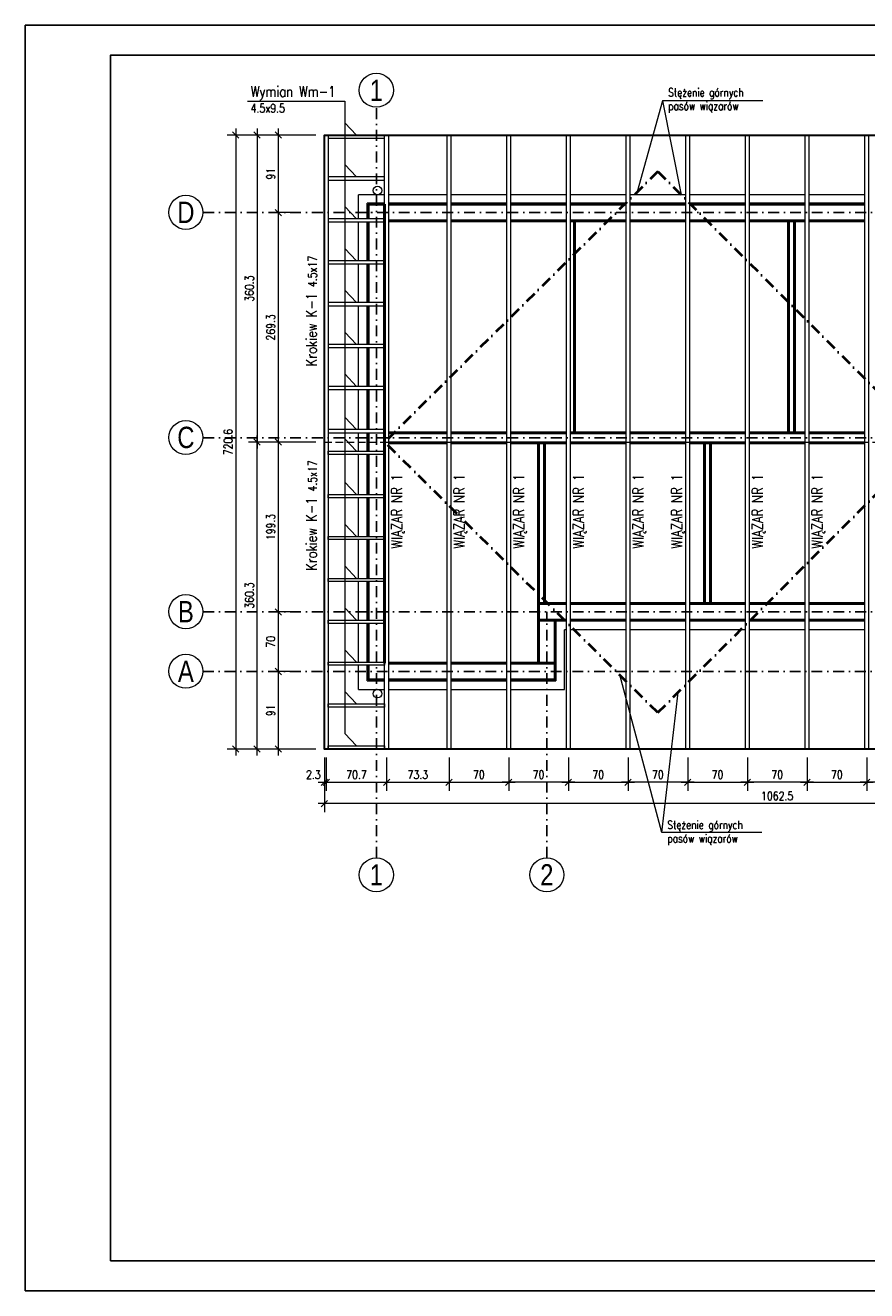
# Model space of a CAD drawing. Header units: inches. Extents: x 72095 to 82628, y -36879 to -32162.
# Tile 1 of 34: x 72095 to 73082, y -36879 to -35394. Entities that reach past the tile are written whole.
import ezdxf

# ---------------------------------------------------------------- set-up
doc = ezdxf.new("R2010")
doc.units = ezdxf.units.IN
doc.header["$MEASUREMENT"] = 0
doc.linetypes.add('DASHDOT', pattern=[25.4, 12.7, -6.35, 0, -6.35])
doc.linetypes.add('HIDDEN', pattern=[0.375, 0.25, -0.125])
doc.layers.add('_tabelka', color=4, linetype='Continuous')
for name, color, linetype, lineweight in [('Drewno', 2, 'Continuous', 20), ('Opisy', 4, 'Continuous', 20), ('Osie', 6, 'DASHDOT', 15), ('p--dach', 2, 'Continuous', 30), ('WYMIARY', 6, 'Continuous', 15), ('Ściany nośne', 5, 'Continuous', 50), ('Ściany ocieplenie', 9, 'Continuous', 9)]:
    doc.layers.add(name, color=color, linetype=linetype, lineweight=lineweight)
doc.styles.add('1. Simplex', font='simplex.shx', dxfattribs={"width": 0.8})
doc.styles.add('Arial', font='arial.ttf')
doc.dimstyles.new('1_50', dxfattribs={"dimscale": 50, "dimtxt": 0.2, "dimasz": 0.15, "dimexe": 0.2, "dimexo": 0.2, "dimgap": 0.08, "dimtad": 1, "dimdec": 1, "dimzin": 9, "dimdsep": 46, "dimtxsty": '1. Simplex', "dimblk": 'OBLIQUE', "dimcen": 0.15, "dimdle": 0.15, "dimclrd": 256, "dimclre": 256, "dimclrt": 4, "dimadec": 1, "dimazin": 0, "dimtfac": 1, "dimtdec": 0, "dimtmove": 1, "dimatfit": 3, "dimfxl": 1, "dimlwd": -1, "dimlwe": -1, "dimarcsym": 0})

# ---------------------------------------------------------------- blocks, each defined once
blk = doc.blocks.new('_Oblique')
at = {"color": 0, "linetype": 'ByBlock', "lineweight": -2}
blk.add_line((-0.5, -0.5), (0.5, 0.5), dxfattribs=at)
blk = doc.blocks.new('*D88')
at = {"layer": 'Defpoints', "color": 0, "transparency": 16777216}
for p in [(72391.6, -36152.3), (72415.6, -36152.3), (72445.6, -36243.3)]:
    blk.add_point(p, dxfattribs=at)
at = {"layer": 'WYMIARY', "transparency": 16777216}
for p, q in [((72391.6, -36250.8), (72391.6, -36144.8)), ((72405.6, -36152.3), (72381.6, -36152.3)), ((72435.6, -36243.3), (72381.6, -36243.3))]:
    blk.add_line(p, q, dxfattribs=at)
at = {"layer": 'WYMIARY', "transparency": 16777216, "xscale": 7.5, "yscale": 7.5, "zscale": 7.5}
for p, rotation in [((72391.6, -36152.3), 90), ((72391.6, -36243.3), 270)]:
    blk.add_blockref('_Oblique', p, dxfattribs=dict(at, rotation=rotation))
at = {"layer": 'WYMIARY', "color": 4, "transparency": 16777216, "insert": (72382.6, -36197.8), "char_height": 10, "attachment_point": 5, "rotation": 90, "style": '1. Simplex'}
blk.add_mtext('91', dxfattribs=at)
blk = doc.blocks.new('*D89')
at = {"layer": 'Defpoints', "color": 0, "transparency": 16777216}
for p in [(72391.6, -36082.3), (72420.6, -36082.3), (72415.6, -36152.3)]:
    blk.add_point(p, dxfattribs=at)
at = {"layer": 'WYMIARY', "transparency": 16777216}
for p, q in [((72410.6, -36082.3), (72381.6, -36082.3)), ((72391.6, -36159.8), (72391.6, -36074.8)), ((72405.6, -36152.3), (72381.6, -36152.3))]:
    blk.add_line(p, q, dxfattribs=at)
at = {"layer": 'WYMIARY', "transparency": 16777216, "xscale": 7.5, "yscale": 7.5, "zscale": 7.5}
for p, rotation in [((72391.6, -36082.3), 90), ((72391.6, -36152.3), 270)]:
    blk.add_blockref('_Oblique', p, dxfattribs=dict(at, rotation=rotation))
at = {"layer": 'WYMIARY', "color": 4, "transparency": 16777216, "insert": (72382.6, -36117.3), "char_height": 10, "attachment_point": 5, "rotation": 90, "style": '1. Simplex'}
blk.add_mtext('70', dxfattribs=at)
blk = doc.blocks.new('*D90')
at = {"layer": 'Defpoints', "color": 0, "transparency": 16777216}
for p in [(72391.6, -35883), (72445.6, -35883), (72420.6, -36082.3)]:
    blk.add_point(p, dxfattribs=at)
at = {"layer": 'WYMIARY', "transparency": 16777216}
for p, q in [((72391.6, -36089.8), (72391.6, -35875.5)), ((72435.6, -35883), (72381.6, -35883)), ((72410.6, -36082.3), (72381.6, -36082.3))]:
    blk.add_line(p, q, dxfattribs=at)
at = {"layer": 'WYMIARY', "transparency": 16777216, "xscale": 7.5, "yscale": 7.5, "zscale": 7.5}
for p, rotation in [((72391.6, -35883), 90), ((72391.6, -36082.3), 270)]:
    blk.add_blockref('_Oblique', p, dxfattribs=dict(at, rotation=rotation))
at = {"layer": 'WYMIARY', "color": 4, "transparency": 16777216, "insert": (72382.6, -35982.7), "char_height": 10, "attachment_point": 5, "rotation": 90, "style": '1. Simplex'}
blk.add_mtext('199.3', dxfattribs=at)
blk = doc.blocks.new('*D91')
at = {"layer": 'Defpoints', "color": 0, "transparency": 16777216}
for p in [(72391.6, -35613.7), (72416.6, -35613.7), (72445.6, -35883)]:
    blk.add_point(p, dxfattribs=at)
at = {"layer": 'WYMIARY', "transparency": 16777216}
for p, q in [((72391.6, -35890.5), (72391.6, -35606.2)), ((72406.6, -35613.7), (72381.6, -35613.7)), ((72435.6, -35883), (72381.6, -35883))]:
    blk.add_line(p, q, dxfattribs=at)
at = {"layer": 'WYMIARY', "transparency": 16777216, "xscale": 7.5, "yscale": 7.5, "zscale": 7.5}
for p, rotation in [((72391.6, -35613.7), 90), ((72391.6, -35883), 270)]:
    blk.add_blockref('_Oblique', p, dxfattribs=dict(at, rotation=rotation))
at = {"layer": 'WYMIARY', "color": 4, "transparency": 16777216, "insert": (72382.6, -35748.4), "char_height": 10, "attachment_point": 5, "rotation": 90, "style": '1. Simplex'}
blk.add_mtext('269.3', dxfattribs=at)
blk = doc.blocks.new('*D92')
at = {"layer": 'Defpoints', "color": 0, "transparency": 16777216}
for p in [(72391.6, -35522.7), (72445.6, -35522.7), (72416.6, -35613.7)]:
    blk.add_point(p, dxfattribs=at)
at = {"layer": 'WYMIARY', "transparency": 16777216}
for p, q in [((72391.6, -35621.2), (72391.6, -35515.2)), ((72435.6, -35522.7), (72381.6, -35522.7)), ((72406.6, -35613.7), (72381.6, -35613.7))]:
    blk.add_line(p, q, dxfattribs=at)
at = {"layer": 'WYMIARY', "transparency": 16777216, "xscale": 7.5, "yscale": 7.5, "zscale": 7.5}
for p, rotation in [((72391.6, -35522.7), 90), ((72391.6, -35613.7), 270)]:
    blk.add_blockref('_Oblique', p, dxfattribs=dict(at, rotation=rotation))
at = {"layer": 'WYMIARY', "color": 4, "transparency": 16777216, "insert": (72382.6, -35568.2), "char_height": 10, "attachment_point": 5, "rotation": 90, "style": '1. Simplex'}
blk.add_mtext('91', dxfattribs=at)
blk = doc.blocks.new('*D93')
at = {"layer": 'Defpoints', "color": 0, "transparency": 16777216}
for p in [(72445.6, -35522.7), (72366.6, -35883), (72445.6, -35883)]:
    blk.add_point(p, dxfattribs=at)
at = {"layer": 'WYMIARY', "transparency": 16777216}
for p, q in [((72366.6, -35515.2), (72366.6, -35890.5)), ((72435.6, -35522.7), (72356.6, -35522.7)), ((72435.6, -35883), (72356.6, -35883))]:
    blk.add_line(p, q, dxfattribs=at)
at = {"layer": 'WYMIARY', "transparency": 16777216, "xscale": 7.5, "yscale": 7.5, "zscale": 7.5}
for p, rotation in [((72366.6, -35522.7), 90), ((72366.6, -35883), 270)]:
    blk.add_blockref('_Oblique', p, dxfattribs=dict(at, rotation=rotation))
at = {"layer": 'WYMIARY', "color": 4, "transparency": 16777216, "insert": (72357.6, -35702.9), "char_height": 10, "attachment_point": 5, "rotation": 90, "style": '1. Simplex'}
blk.add_mtext('360.3', dxfattribs=at)
blk = doc.blocks.new('*D94')
at = {"layer": 'Defpoints', "color": 0, "transparency": 16777216}
for p in [(72366.6, -35883), (72445.6, -35883), (72445.6, -36243.3)]:
    blk.add_point(p, dxfattribs=at)
at = {"layer": 'WYMIARY', "transparency": 16777216}
for p, q in [((72366.6, -36250.8), (72366.6, -35875.5)), ((72435.6, -35883), (72356.6, -35883)), ((72435.6, -36243.3), (72356.6, -36243.3))]:
    blk.add_line(p, q, dxfattribs=at)
at = {"layer": 'WYMIARY', "transparency": 16777216, "xscale": 7.5, "yscale": 7.5, "zscale": 7.5}
for p, rotation in [((72366.6, -35883), 90), ((72366.6, -36243.3), 270)]:
    blk.add_blockref('_Oblique', p, dxfattribs=dict(at, rotation=rotation))
at = {"layer": 'WYMIARY', "color": 4, "transparency": 16777216, "insert": (72357.6, -36063.1), "char_height": 10, "attachment_point": 5, "rotation": 90, "style": '1. Simplex'}
blk.add_mtext('360.3', dxfattribs=at)
blk = doc.blocks.new('*D95')
at = {"layer": 'Defpoints', "color": 0, "transparency": 16777216}
for p in [(72445.6, -35522.7), (72341.6, -36243.3), (72445.6, -36243.3)]:
    blk.add_point(p, dxfattribs=at)
at = {"layer": 'WYMIARY', "transparency": 16777216}
for p, q in [((72341.6, -35515.2), (72341.6, -36250.8)), ((72435.6, -35522.7), (72331.6, -35522.7)), ((72435.6, -36243.3), (72331.6, -36243.3))]:
    blk.add_line(p, q, dxfattribs=at)
at = {"layer": 'WYMIARY', "transparency": 16777216, "xscale": 7.5, "yscale": 7.5, "zscale": 7.5}
for p, rotation in [((72341.6, -35522.7), 90), ((72341.6, -36243.3), 270)]:
    blk.add_blockref('_Oblique', p, dxfattribs=dict(at, rotation=rotation))
at = {"layer": 'WYMIARY', "color": 4, "transparency": 16777216, "insert": (72332.6, -35883), "char_height": 10, "attachment_point": 5, "rotation": 90, "style": '1. Simplex'}
blk.add_mtext('720.6', dxfattribs=at)
blk = doc.blocks.new('*D96')
at = {"layer": 'Defpoints', "color": 0, "transparency": 16777216}
for p in [(72445.6, -36243.3), (72447.8, -36243.3), (72447.8, -36282.3)]:
    blk.add_point(p, dxfattribs=at)
at = {"layer": 'WYMIARY', "transparency": 16777216}
for p, q in [((72445.6, -36253.3), (72445.6, -36292.3)), ((72447.8, -36253.3), (72447.8, -36292.3)), ((72438.1, -36282.3), (72455.3, -36282.3))]:
    blk.add_line(p, q, dxfattribs=at)
at = {"layer": 'WYMIARY', "transparency": 16777216, "xscale": 7.5, "yscale": 7.5, "zscale": 7.5}
blk.add_blockref('_Oblique', (72445.6, -36282.3), dxfattribs=at)
at = {"layer": 'WYMIARY', "transparency": 16777216, "xscale": 7.5, "yscale": 7.5, "zscale": 7.5, "rotation": 180}
blk.add_blockref('_Oblique', (72447.8, -36282.3), dxfattribs=at)
at = {"layer": 'WYMIARY', "color": 4, "transparency": 16777216, "insert": (72432.6, -36273.3), "char_height": 10, "attachment_point": 5, "style": '1. Simplex'}
blk.add_mtext('2.3', dxfattribs=at)
blk = doc.blocks.new('*D97')
at = {"layer": 'Defpoints', "color": 0, "transparency": 16777216}
for p in [(72447.8, -36243.3), (72518.5, -36243.3), (72518.5, -36282.3)]:
    blk.add_point(p, dxfattribs=at)
at = {"layer": 'WYMIARY', "transparency": 16777216}
for p, q in [((72447.8, -36253.3), (72447.8, -36292.3)), ((72518.5, -36253.3), (72518.5, -36292.3)), ((72440.3, -36282.3), (72526, -36282.3))]:
    blk.add_line(p, q, dxfattribs=at)
at = {"layer": 'WYMIARY', "transparency": 16777216, "xscale": 7.5, "yscale": 7.5, "zscale": 7.5, "rotation": 180}
blk.add_blockref('_Oblique', (72447.8, -36282.3), dxfattribs=at)
at = {"layer": 'WYMIARY', "transparency": 16777216, "xscale": 7.5, "yscale": 7.5, "zscale": 7.5}
blk.add_blockref('_Oblique', (72518.5, -36282.3), dxfattribs=at)
at = {"layer": 'WYMIARY', "color": 4, "transparency": 16777216, "insert": (72483.2, -36273.3), "char_height": 10, "attachment_point": 5, "style": '1. Simplex'}
blk.add_mtext('70.7', dxfattribs=at)
blk = doc.blocks.new('*D98')
at = {"layer": 'Defpoints', "color": 0, "transparency": 16777216}
for p in [(72518.5, -36243.3), (72591.8, -36243.3), (72591.8, -36282.3)]:
    blk.add_point(p, dxfattribs=at)
at = {"layer": 'WYMIARY', "transparency": 16777216}
for p, q in [((72518.5, -36253.3), (72518.5, -36292.3)), ((72591.8, -36253.3), (72591.8, -36292.3)), ((72511, -36282.3), (72599.3, -36282.3))]:
    blk.add_line(p, q, dxfattribs=at)
at = {"layer": 'WYMIARY', "transparency": 16777216, "xscale": 7.5, "yscale": 7.5, "zscale": 7.5, "rotation": 180}
blk.add_blockref('_Oblique', (72518.5, -36282.3), dxfattribs=at)
at = {"layer": 'WYMIARY', "transparency": 16777216, "xscale": 7.5, "yscale": 7.5, "zscale": 7.5}
blk.add_blockref('_Oblique', (72591.8, -36282.3), dxfattribs=at)
at = {"layer": 'WYMIARY', "color": 4, "transparency": 16777216, "insert": (72555.2, -36273.3), "char_height": 10, "attachment_point": 5, "style": '1. Simplex'}
blk.add_mtext('73.3', dxfattribs=at)
blk = doc.blocks.new('*D99')
at = {"layer": 'Defpoints', "color": 0, "transparency": 16777216}
for p in [(72445.6, -36243.3), (73508.1, -36243.3), (72445.6, -36307.3)]:
    blk.add_point(p, dxfattribs=at)
at = {"layer": 'WYMIARY', "transparency": 16777216}
for p, q in [((72445.6, -36253.3), (72445.6, -36317.3)), ((73508.1, -36253.3), (73508.1, -36317.3)), ((73515.6, -36307.3), (72438.1, -36307.3))]:
    blk.add_line(p, q, dxfattribs=at)
at = {"layer": 'WYMIARY', "transparency": 16777216, "xscale": 7.5, "yscale": 7.5, "zscale": 7.5, "rotation": 180}
blk.add_blockref('_Oblique', (72445.6, -36307.3), dxfattribs=at)
at = {"layer": 'WYMIARY', "transparency": 16777216, "xscale": 7.5, "yscale": 7.5, "zscale": 7.5}
blk.add_blockref('_Oblique', (73508.1, -36307.3), dxfattribs=at)
at = {"layer": 'WYMIARY', "color": 4, "transparency": 16777216, "insert": (72976.8, -36298.3), "char_height": 10, "attachment_point": 5, "style": '1. Simplex'}
blk.add_mtext('1062.5', dxfattribs=at)
blk = doc.blocks.new('*D100')
at = {"layer": 'Defpoints', "color": 0, "transparency": 16777216}
for p in [(72591.8, -36243.3), (72661.8, -36243.3), (72661.8, -36282.3)]:
    blk.add_point(p, dxfattribs=at)
at = {"layer": 'WYMIARY', "transparency": 16777216}
for p, q in [((72591.8, -36253.3), (72591.8, -36292.3)), ((72661.8, -36253.3), (72661.8, -36292.3)), ((72584.3, -36282.3), (72669.3, -36282.3))]:
    blk.add_line(p, q, dxfattribs=at)
at = {"layer": 'WYMIARY', "transparency": 16777216, "xscale": 7.5, "yscale": 7.5, "zscale": 7.5, "rotation": 180}
blk.add_blockref('_Oblique', (72591.8, -36282.3), dxfattribs=at)
at = {"layer": 'WYMIARY', "transparency": 16777216, "xscale": 7.5, "yscale": 7.5, "zscale": 7.5}
blk.add_blockref('_Oblique', (72661.8, -36282.3), dxfattribs=at)
at = {"layer": 'WYMIARY', "color": 4, "transparency": 16777216, "insert": (72626.8, -36273.3), "char_height": 10, "attachment_point": 5, "style": '1. Simplex'}
blk.add_mtext('70', dxfattribs=at)
blk = doc.blocks.new('*D105')
at = {"layer": 'Defpoints', "color": 0, "transparency": 16777216}
for p in [(72661.8, -36243.3), (72731.8, -36243.3), (72661.8, -36282.3)]:
    blk.add_point(p, dxfattribs=at)
at = {"layer": 'WYMIARY', "transparency": 16777216}
for p, q in [((72661.8, -36253.3), (72661.8, -36292.3)), ((72731.8, -36253.3), (72731.8, -36292.3)), ((72739.3, -36282.3), (72654.3, -36282.3))]:
    blk.add_line(p, q, dxfattribs=at)
at = {"layer": 'WYMIARY', "transparency": 16777216, "xscale": 7.5, "yscale": 7.5, "zscale": 7.5, "rotation": 180}
blk.add_blockref('_Oblique', (72661.8, -36282.3), dxfattribs=at)
at = {"layer": 'WYMIARY', "transparency": 16777216, "xscale": 7.5, "yscale": 7.5, "zscale": 7.5}
blk.add_blockref('_Oblique', (72731.8, -36282.3), dxfattribs=at)
at = {"layer": 'WYMIARY', "color": 4, "transparency": 16777216, "insert": (72696.8, -36273.3), "char_height": 10, "attachment_point": 5, "style": '1. Simplex'}
blk.add_mtext('70', dxfattribs=at)
blk = doc.blocks.new('*D106')
at = {"layer": 'Defpoints', "color": 0, "transparency": 16777216}
for p in [(72801.8, -36243.3), (72871.8, -36243.3), (72801.8, -36282.3)]:
    blk.add_point(p, dxfattribs=at)
at = {"layer": 'WYMIARY', "transparency": 16777216}
for p, q in [((72801.8, -36253.3), (72801.8, -36292.3)), ((72871.8, -36253.3), (72871.8, -36292.3)), ((72879.3, -36282.3), (72794.3, -36282.3))]:
    blk.add_line(p, q, dxfattribs=at)
at = {"layer": 'WYMIARY', "transparency": 16777216, "xscale": 7.5, "yscale": 7.5, "zscale": 7.5, "rotation": 180}
blk.add_blockref('_Oblique', (72801.8, -36282.3), dxfattribs=at)
at = {"layer": 'WYMIARY', "transparency": 16777216, "xscale": 7.5, "yscale": 7.5, "zscale": 7.5}
blk.add_blockref('_Oblique', (72871.8, -36282.3), dxfattribs=at)
at = {"layer": 'WYMIARY', "color": 4, "transparency": 16777216, "insert": (72836.8, -36273.3), "char_height": 10, "attachment_point": 5, "style": '1. Simplex'}
blk.add_mtext('70', dxfattribs=at)
blk = doc.blocks.new('*D107')
at = {"layer": 'Defpoints', "color": 0, "transparency": 16777216}
for p in [(72731.8, -36243.3), (72801.8, -36243.3), (72801.8, -36282.3)]:
    blk.add_point(p, dxfattribs=at)
at = {"layer": 'WYMIARY', "transparency": 16777216}
for p, q in [((72731.8, -36253.3), (72731.8, -36292.3)), ((72801.8, -36253.3), (72801.8, -36292.3)), ((72724.3, -36282.3), (72809.3, -36282.3))]:
    blk.add_line(p, q, dxfattribs=at)
at = {"layer": 'WYMIARY', "transparency": 16777216, "xscale": 7.5, "yscale": 7.5, "zscale": 7.5, "rotation": 180}
blk.add_blockref('_Oblique', (72731.8, -36282.3), dxfattribs=at)
at = {"layer": 'WYMIARY', "transparency": 16777216, "xscale": 7.5, "yscale": 7.5, "zscale": 7.5}
blk.add_blockref('_Oblique', (72801.8, -36282.3), dxfattribs=at)
at = {"layer": 'WYMIARY', "color": 4, "transparency": 16777216, "insert": (72766.8, -36273.3), "char_height": 10, "attachment_point": 5, "style": '1. Simplex'}
blk.add_mtext('70', dxfattribs=at)
blk = doc.blocks.new('*D108')
at = {"layer": 'Defpoints', "color": 0, "transparency": 16777216}
for p in [(73081.8, -36243.3), (73151.8, -36243.3), (73081.8, -36282.3)]:
    blk.add_point(p, dxfattribs=at)
at = {"layer": 'WYMIARY', "transparency": 16777216}
for p, q in [((73081.8, -36253.3), (73081.8, -36292.3)), ((73151.8, -36253.3), (73151.8, -36292.3)), ((73159.3, -36282.3), (73074.3, -36282.3))]:
    blk.add_line(p, q, dxfattribs=at)
at = {"layer": 'WYMIARY', "transparency": 16777216, "xscale": 7.5, "yscale": 7.5, "zscale": 7.5, "rotation": 180}
blk.add_blockref('_Oblique', (73081.8, -36282.3), dxfattribs=at)
at = {"layer": 'WYMIARY', "transparency": 16777216, "xscale": 7.5, "yscale": 7.5, "zscale": 7.5}
blk.add_blockref('_Oblique', (73151.8, -36282.3), dxfattribs=at)
at = {"layer": 'WYMIARY', "color": 4, "transparency": 16777216, "insert": (73116.8, -36273.3), "char_height": 10, "attachment_point": 5, "style": '1. Simplex'}
blk.add_mtext('70', dxfattribs=at)
blk = doc.blocks.new('*D109')
at = {"layer": 'Defpoints', "color": 0, "transparency": 16777216}
for p in [(73011.8, -36243.3), (73081.8, -36243.3), (73081.8, -36282.3)]:
    blk.add_point(p, dxfattribs=at)
at = {"layer": 'WYMIARY', "transparency": 16777216}
for p, q in [((73011.8, -36253.3), (73011.8, -36292.3)), ((73081.8, -36253.3), (73081.8, -36292.3)), ((73004.3, -36282.3), (73089.3, -36282.3))]:
    blk.add_line(p, q, dxfattribs=at)
at = {"layer": 'WYMIARY', "transparency": 16777216, "xscale": 7.5, "yscale": 7.5, "zscale": 7.5, "rotation": 180}
blk.add_blockref('_Oblique', (73011.8, -36282.3), dxfattribs=at)
at = {"layer": 'WYMIARY', "transparency": 16777216, "xscale": 7.5, "yscale": 7.5, "zscale": 7.5}
blk.add_blockref('_Oblique', (73081.8, -36282.3), dxfattribs=at)
at = {"layer": 'WYMIARY', "color": 4, "transparency": 16777216, "insert": (73046.8, -36273.3), "char_height": 10, "attachment_point": 5, "style": '1. Simplex'}
blk.add_mtext('70', dxfattribs=at)
blk = doc.blocks.new('*D110')
at = {"layer": 'Defpoints', "color": 0, "transparency": 16777216}
for p in [(72871.8, -36243.3), (72941.8, -36243.3), (72941.8, -36282.3)]:
    blk.add_point(p, dxfattribs=at)
at = {"layer": 'WYMIARY', "transparency": 16777216}
for p, q in [((72871.8, -36253.3), (72871.8, -36292.3)), ((72941.8, -36253.3), (72941.8, -36292.3)), ((72864.3, -36282.3), (72949.3, -36282.3))]:
    blk.add_line(p, q, dxfattribs=at)
at = {"layer": 'WYMIARY', "transparency": 16777216, "xscale": 7.5, "yscale": 7.5, "zscale": 7.5, "rotation": 180}
blk.add_blockref('_Oblique', (72871.8, -36282.3), dxfattribs=at)
at = {"layer": 'WYMIARY', "transparency": 16777216, "xscale": 7.5, "yscale": 7.5, "zscale": 7.5}
blk.add_blockref('_Oblique', (72941.8, -36282.3), dxfattribs=at)
at = {"layer": 'WYMIARY', "color": 4, "transparency": 16777216, "insert": (72906.8, -36273.3), "char_height": 10, "attachment_point": 5, "style": '1. Simplex'}
blk.add_mtext('70', dxfattribs=at)
blk = doc.blocks.new('*D111')
at = {"layer": 'Defpoints', "color": 0, "transparency": 16777216}
for p in [(72941.8, -36243.3), (73011.8, -36243.3), (72941.8, -36282.3)]:
    blk.add_point(p, dxfattribs=at)
at = {"layer": 'WYMIARY', "transparency": 16777216}
for p, q in [((72941.8, -36253.3), (72941.8, -36292.3)), ((73011.8, -36253.3), (73011.8, -36292.3)), ((73019.3, -36282.3), (72934.3, -36282.3))]:
    blk.add_line(p, q, dxfattribs=at)
at = {"layer": 'WYMIARY', "transparency": 16777216, "xscale": 7.5, "yscale": 7.5, "zscale": 7.5, "rotation": 180}
blk.add_blockref('_Oblique', (72941.8, -36282.3), dxfattribs=at)
at = {"layer": 'WYMIARY', "transparency": 16777216, "xscale": 7.5, "yscale": 7.5, "zscale": 7.5}
blk.add_blockref('_Oblique', (73011.8, -36282.3), dxfattribs=at)
at = {"layer": 'WYMIARY', "color": 4, "transparency": 16777216, "insert": (72976.8, -36273.3), "char_height": 10, "attachment_point": 5, "style": '1. Simplex'}
blk.add_mtext('70', dxfattribs=at)

msp = doc.modelspace()

# ---------------------------------------------------------------- linework, layer by layer
at = {"layer": '_tabelka', "linetype": 'Continuous', "ltscale": 10}
for points in [[(72094.664, -36878.929), (74194.664, -36878.929), (74194.664, -35393.929), (72094.664, -35393.929)], [(72194.664, -36843.929), (74159.664, -36843.929), (74159.664, -35428.929), (72194.664, -35428.929)]]:
    msp.add_lwpolyline(points, close=True, dxfattribs=at)
at = {"layer": 'Drewno'}
for points in [[(72445.557, -35522.736), (72450.057, -35522.736), (72450.057, -36243.286), (72445.557, -36243.286)], [(72450.057, -35522.736), (72450.057, -35526.423), (72516.257, -35526.423), (72516.257, -35522.736)], [(72516.257, -35522.736), (72520.757, -35522.736), (72520.757, -36243.286), (72516.257, -36243.286)], [(72589.557, -35522.736), (72594.057, -35522.736), (72594.057, -36243.286), (72589.557, -36243.286)], [(72659.557, -35522.736), (72664.057, -35522.736), (72664.057, -36243.286), (72659.557, -36243.286)], [(72729.557, -35522.736), (72734.057, -35522.736), (72734.057, -36243.286), (72729.557, -36243.286)], [(72799.557, -35522.736), (72804.057, -35522.736), (72804.057, -36243.286), (72799.557, -36243.286)], [(72869.557, -35522.736), (72874.057, -35522.736), (72874.057, -36243.286), (72869.557, -36243.286)], [(72939.557, -35522.736), (72944.057, -35522.736), (72944.057, -36243.286), (72939.557, -36243.286)], [(73009.557, -35522.736), (73014.057, -35522.736), (73014.057, -36243.286), (73009.557, -36243.286)], [(73079.557, -35522.736), (73084.057, -35522.736), (73084.057, -36243.286), (73079.557, -36243.286)], [(72450.057, -35571.886), (72450.057, -35575.572), (72516.257, -35575.572), (72516.257, -35571.886)], [(72450.057, -35621.035), (72450.057, -35624.721), (72516.257, -35624.721), (72516.257, -35621.035)], [(72450.057, -35670.184), (72450.057, -35673.87), (72516.257, -35673.87), (72516.257, -35670.184)], [(72450.057, -35719.333), (72450.057, -35723.019), (72516.257, -35723.019), (72516.257, -35719.333)], [(72450.057, -35768.482), (72450.057, -35772.168), (72516.257, -35772.168), (72516.257, -35768.482)], [(72450.057, -35817.631), (72450.057, -35821.317), (72516.257, -35821.317), (72516.257, -35817.631)], [(72516.257, -35872.136), (72516.257, -35868.449), (72450.057, -35868.449), (72450.057, -35872.136)], [(72516.257, -35893.848), (72516.257, -35897.534), (72450.057, -35897.534), (72450.057, -35893.848)], [(72450.057, -35948.352), (72450.057, -35944.666), (72516.257, -35944.666), (72516.257, -35948.352)], [(72450.057, -35997.501), (72450.057, -35993.815), (72516.257, -35993.815), (72516.257, -35997.501)], [(72450.057, -36046.65), (72450.057, -36042.964), (72516.257, -36042.964), (72516.257, -36046.65)], [(72450.057, -36095.799), (72450.057, -36092.113), (72516.257, -36092.113), (72516.257, -36095.799)], [(72450.057, -36144.949), (72450.057, -36141.262), (72516.257, -36141.262), (72516.257, -36144.949)], [(72450.057, -36194.098), (72450.057, -36190.411), (72516.257, -36190.411), (72516.257, -36194.098)], [(72450.057, -36243.286), (72450.057, -36239.6), (72516.257, -36239.6), (72516.257, -36243.286)]]:
    msp.add_lwpolyline(points, close=True, dxfattribs=at)
at = {"layer": 'Opisy', "color": 6}
for points in [[(72959.807, -35482.7), (72842.274, -35482.7), (72812.603, -35589.387)], [(72959.807, -35482.7), (72842.274, -35482.7), (72864.153, -35592.786)], [(72958.833, -36341.38), (72841.3, -36341.38), (72792.132, -36156.318)], [(72958.833, -36341.38), (72841.3, -36341.38), (72860.552, -36176.804)]]:
    msp.add_lwpolyline(points, dxfattribs=at)
at = {"layer": 'Osie', "lineweight": -3}
for p, q in [((72506.507, -36370.889), (72506.507, -35490.184)), ((73565.574, -35613.736), (72303.04, -35613.736)), ((73565.574, -35878.036), (72303.04, -35878.036)), ((73565.574, -36082.336), (72303.04, -36082.336)), ((72706.507, -36370.889), (72706.507, -36082.336)), ((72303.04, -36152.336), (73565.574, -36152.336))]:
    msp.add_line(p, q, dxfattribs=at)
at = {"layer": 'Osie', "color": 1, "lineweight": 40}
for p, q in [((72836.807, -35565.41), (72516.19, -35883.011)), ((72836.807, -35565.41), (73154.057, -35883.011)), ((72836.807, -36200.573), (72516.19, -35882.972)), ((72836.807, -36200.573), (73154.057, -35883.011))]:
    msp.add_line(p, q, dxfattribs=at)
at = {"layer": 'Osie', "color": 4, "linetype": 'Continuous', "ltscale": 35}
for centre in [(72506.507, -35470.184), (72283.043, -35613.425), (72283.043, -35877.725), (72283.043, -36082.025), (72283.043, -36152.025), (72506.507, -36390.889), (72706.507, -36390.889)]:
    msp.add_circle(centre, 20, dxfattribs=at)
at = {"layer": 'p--dach', "color": 9, "linetype": 'HIDDEN', "lineweight": 20, "ltscale": 35}
msp.add_line((72445.557, -35882.992), (73508.057, -35882.992), dxfattribs=at)
at = {"layer": 'p--dach', "linetype": 'Continuous', "ltscale": 35}
msp.add_lwpolyline([(73508.057, -36243.286), (72445.557, -36243.286), (72445.557, -35522.736), (73508.057, -35522.736)], close=True, dxfattribs=at)
at = {"layer": 'WYMIARY'}
for p, q in [((72355.393, -35482.95), (72469.379, -35482.95)), ((72469.379, -35482.95), (72469.379, -36225.092)), ((72469.379, -35508.229), (72483.157, -35522.736)), ((72469.379, -35557.378), (72483.157, -35571.886)), ((72469.379, -35606.527), (72483.157, -35621.035)), ((72469.379, -35655.676), (72483.157, -35670.184)), ((72469.379, -35704.825), (72483.157, -35719.333)), ((72469.379, -35753.974), (72483.157, -35768.482)), ((72469.379, -35803.123), (72483.157, -35817.631)), ((72469.379, -35853.942), (72483.157, -35868.449)), ((72469.379, -35879.34), (72483.157, -35893.848)), ((72469.379, -35930.158), (72483.157, -35944.666)), ((72469.379, -35979.307), (72483.157, -35993.815)), ((72469.379, -36028.456), (72483.157, -36042.964)), ((72469.379, -36077.605), (72483.157, -36092.113)), ((72469.379, -36126.754), (72483.157, -36141.262)), ((72469.379, -36175.904), (72483.157, -36190.411)), ((72469.379, -36225.092), (72483.157, -36239.6))]:
    msp.add_line(p, q, dxfattribs=at)
at = {"layer": 'Ściany nośne', "color": 4, "ltscale": 35}
for p, q in [((72516.257, -35603.986), (72496.757, -35603.986)), ((72496.757, -35621.035), (72496.757, -35603.986)), ((72516.257, -36142.586), (72516.257, -35603.986)), ((72589.557, -35603.986), (72520.757, -35603.986)), ((72659.557, -35603.986), (72594.057, -35603.986)), ((72729.557, -35603.986), (72664.057, -35603.986)), ((72799.557, -35603.986), (72734.057, -35603.986)), ((72869.557, -35603.986), (72804.057, -35603.986)), ((72939.557, -35603.986), (72874.057, -35603.986)), ((73009.557, -35603.986), (72944.057, -35603.986)), ((73079.557, -35603.986), (73014.057, -35603.986)), ((72496.757, -35670.184), (72496.757, -35624.721)), ((72589.557, -35623.486), (72520.757, -35623.486)), ((72659.557, -35623.486), (72594.057, -35623.486)), ((72729.557, -35623.486), (72664.057, -35623.486)), ((72799.557, -35623.486), (72734.057, -35623.486)), ((72739.157, -35872.036), (72739.157, -35623.486)), ((72869.557, -35623.486), (72804.057, -35623.486)), ((72939.557, -35623.486), (72874.057, -35623.486)), ((73009.557, -35623.486), (72944.057, -35623.486)), ((72990.157, -35872.036), (72990.157, -35623.486)), ((72997.157, -35872.036), (72997.157, -35623.486)), ((73079.557, -35623.486), (73014.057, -35623.486)), ((72496.757, -35719.333), (72496.757, -35673.87)), ((72496.757, -35768.482), (72496.757, -35723.019)), ((72496.757, -35817.631), (72496.757, -35772.168)), ((72496.757, -35868.449), (72496.757, -35821.317)), ((72496.757, -35893.848), (72496.757, -35872.136)), ((72589.557, -35872.036), (72520.757, -35872.036)), ((72659.557, -35872.036), (72594.057, -35872.036)), ((72729.557, -35872.036), (72664.057, -35872.036)), ((72799.557, -35872.036), (72734.057, -35872.036)), ((72869.557, -35872.036), (72804.057, -35872.036)), ((72939.557, -35872.036), (72874.057, -35872.036)), ((73009.557, -35872.036), (72944.057, -35872.036)), ((73079.557, -35872.036), (73014.057, -35872.036)), ((72589.557, -35884.036), (72520.757, -35884.036)), ((72659.557, -35884.036), (72594.057, -35884.036)), ((72729.557, -35884.036), (72664.057, -35884.036)), ((72696.757, -36072.586), (72696.757, -35884.036)), ((72703.757, -36072.586), (72703.757, -35884.036)), ((72799.557, -35884.036), (72734.057, -35884.036)), ((72869.557, -35884.036), (72804.057, -35884.036)), ((72939.557, -35884.036), (72874.057, -35884.036)), ((72891.457, -36072.586), (72891.457, -35884.036)), ((72898.457, -36072.586), (72898.457, -35884.036)), ((73009.557, -35884.036), (72944.057, -35884.036)), ((73079.557, -35884.036), (73014.057, -35884.036)), ((72496.757, -35944.666), (72496.757, -35897.534)), ((72496.757, -35993.815), (72496.757, -35948.352)), ((72496.757, -36042.964), (72496.757, -35997.501)), ((72496.757, -36092.113), (72496.757, -36046.65)), ((72696.757, -36142.586), (72696.757, -36072.586)), ((72729.557, -36072.586), (72696.757, -36072.586)), ((72799.557, -36072.586), (72734.057, -36072.586)), ((72869.557, -36072.586), (72804.057, -36072.586)), ((72939.557, -36072.586), (72874.057, -36072.586)), ((73009.557, -36072.586), (72944.057, -36072.586)), ((73079.557, -36072.586), (73014.057, -36072.586)), ((72496.757, -36141.262), (72496.757, -36095.799)), ((72729.557, -36092.086), (72696.757, -36092.086)), ((72716.257, -36162.086), (72716.257, -36092.086)), ((72799.557, -36092.086), (72734.057, -36092.086)), ((72869.557, -36092.086), (72804.057, -36092.086)), ((72939.557, -36092.086), (72874.057, -36092.086)), ((73009.557, -36092.086), (72944.057, -36092.086)), ((73079.557, -36092.086), (73014.057, -36092.086)), ((72520.757, -36142.586), (72589.557, -36142.586)), ((72594.057, -36142.586), (72659.557, -36142.586)), ((72664.057, -36142.586), (72715.877, -36142.586)), ((72496.757, -36162.086), (72496.757, -36144.949)), ((72496.757, -36162.086), (72516.257, -36162.086)), ((72520.757, -36162.086), (72589.557, -36162.086)), ((72594.057, -36162.086), (72659.557, -36162.086)), ((72664.057, -36162.086), (72716.257, -36162.086))]:
    msp.add_line(p, q, dxfattribs=at)
at = {"layer": 'Ściany ocieplenie', "ltscale": 35}
for p, q in [((72516.257, -35592.786), (72485.557, -35592.786)), ((72485.557, -35621.035), (72485.557, -35592.786)), ((72485.557, -35621.035), (72485.557, -35592.786)), ((72589.557, -35592.786), (72520.757, -35592.786)), ((72659.557, -35592.786), (72594.057, -35592.786)), ((72729.557, -35592.786), (72664.057, -35592.786)), ((72799.557, -35592.786), (72734.057, -35592.786)), ((72869.557, -35592.786), (72804.057, -35592.786)), ((72939.557, -35592.786), (72874.057, -35592.786)), ((73009.557, -35592.786), (72944.057, -35592.786)), ((73079.557, -35592.786), (73014.057, -35592.786)), ((72516.257, -35602.786), (72495.557, -35602.786)), ((72495.557, -35621.035), (72495.557, -35602.786)), ((72589.557, -35602.786), (72520.757, -35602.786)), ((72659.557, -35602.786), (72594.057, -35602.786)), ((72729.557, -35602.786), (72664.057, -35602.786)), ((72799.557, -35602.786), (72734.057, -35602.786)), ((72869.557, -35602.786), (72804.057, -35602.786)), ((72939.557, -35602.786), (72874.057, -35602.786)), ((73009.557, -35602.786), (72944.057, -35602.786)), ((73079.557, -35602.786), (73014.057, -35602.786)), ((72485.557, -35670.184), (72485.557, -35624.721)), ((72485.557, -35670.184), (72485.557, -35624.721)), ((72495.557, -35670.184), (72495.557, -35624.721)), ((72485.557, -35719.333), (72485.557, -35673.87)), ((72485.557, -35719.333), (72485.557, -35673.87)), ((72495.557, -35719.333), (72495.557, -35673.87)), ((72485.557, -35768.482), (72485.557, -35723.019)), ((72485.557, -35768.482), (72485.557, -35723.019)), ((72495.557, -35768.482), (72495.557, -35723.019)), ((72485.557, -35817.631), (72485.557, -35772.168)), ((72485.557, -35817.631), (72485.557, -35772.168)), ((72495.557, -35817.631), (72495.557, -35772.168)), ((72485.557, -35868.449), (72485.557, -35821.317)), ((72485.557, -35868.449), (72485.557, -35821.317)), ((72495.557, -35868.449), (72495.557, -35821.317)), ((72485.557, -35893.848), (72485.557, -35872.136)), ((72485.557, -35893.848), (72485.557, -35872.136)), ((72495.557, -35893.848), (72495.557, -35872.136)), ((72485.557, -35943.746), (72485.557, -35897.534)), ((72485.557, -35944.666), (72485.557, -35897.534)), ((72495.557, -35944.666), (72495.557, -35897.534)), ((72485.557, -35993.815), (72485.557, -35948.352)), ((72495.557, -35993.815), (72495.557, -35948.352)), ((72485.557, -36042.964), (72485.557, -35997.501)), ((72495.557, -36042.964), (72495.557, -35997.501)), ((72485.557, -36092.113), (72485.557, -36046.65)), ((72495.557, -36092.113), (72495.557, -36046.65)), ((72485.557, -36141.262), (72485.557, -36095.799)), ((72495.557, -36141.262), (72495.557, -36095.799)), ((72717.457, -36163.286), (72717.457, -36093.286)), ((72729.557, -36093.286), (72717.457, -36093.286)), ((72799.557, -36093.286), (72734.057, -36093.286)), ((72869.557, -36093.286), (72804.057, -36093.286)), ((72939.557, -36093.286), (72874.057, -36093.286)), ((73009.557, -36093.286), (72944.057, -36093.286)), ((73079.557, -36093.286), (73014.057, -36093.286)), ((72727.457, -36173.286), (72727.457, -36103.286)), ((72729.557, -36103.286), (72727.457, -36103.286)), ((72799.557, -36103.286), (72734.057, -36103.286)), ((72869.557, -36103.286), (72804.057, -36103.286)), ((72939.557, -36103.286), (72874.057, -36103.286)), ((73009.557, -36103.286), (72944.057, -36103.286)), ((73079.557, -36103.286), (73014.057, -36103.286)), ((72485.557, -36173.286), (72485.557, -36144.949)), ((72495.557, -36163.286), (72495.557, -36144.949)), ((72485.557, -36173.286), (72516.257, -36173.286)), ((72495.557, -36163.286), (72516.257, -36163.286)), ((72520.757, -36163.286), (72589.557, -36163.286)), ((72520.757, -36173.286), (72589.557, -36173.286)), ((72594.057, -36163.286), (72659.557, -36163.286)), ((72594.057, -36173.286), (72659.557, -36173.286)), ((72664.057, -36163.286), (72717.077, -36163.286)), ((72664.057, -36173.286), (72727.077, -36173.286))]:
    msp.add_line(p, q, dxfattribs=at)
for centre in [(72507.807, -35587.786), (72507.807, -36178.286)]:
    msp.add_circle(centre, 5, dxfattribs=at)

# ---------------------------------------------------------------- texts
at = {"layer": 'Opisy', "lineweight": 9, "insert": (72359.134, -35480.834), "char_height": 12.5, "width": 108.57369, "attachment_point": 4, "style": '1. Simplex'}
msp.add_mtext('\\pxt10;\\C7;Wymian Wm-1 \\H0.8x;\\C4;4.5x9.5', dxfattribs=at)
at = {"layer": 'Opisy', "char_height": 9.6, "width": 130.52509, "attachment_point": 4, "style": '1. Simplex'}
for insert in [(72848.924, -35482.236), (72847.949, -36341.844)]:
    msp.add_mtext('\\A1;Stężenie górnych pasów wiązarów', dxfattribs=dict(at, insert=insert))
at = {"layer": 'Opisy', "lineweight": 9, "char_height": 12.5, "width": 168.17611, "attachment_point": 4, "rotation": 90, "style": '1. Simplex'}
for s, insert in [('\\pxt10;\\C7;Krokiew K-1 \\H0.8x;\\C4;4.5x17', (72430.387, -35794.04)), ('\\pxt10;\\C7;Krokiew K-1 \\H0.8x;\\C4;4.5x17', (72430.387, -36034.005)), ('\\pxt10;\\C7;WIĄZAR NR 1 ', (72531.962, -36007.859)), ('\\pxt10;\\C7;WIĄZAR NR 1 ', (72605.262, -36007.859)), ('\\pxt10;\\C7;WIĄZAR NR 1 ', (72675.262, -36007.859)), ('\\pxt10;\\C7;WIĄZAR NR 1 ', (72745.262, -36007.859)), ('\\pxt10;\\C7;WIĄZAR NR 1 ', (72815.262, -36007.859)), ('\\pxt10;\\C7;WIĄZAR NR 1 ', (72860.462, -36007.859)), ('\\pxt10;\\C7;WIĄZAR NR 1 ', (72955.262, -36007.859)), ('\\pxt10;\\C7;WIĄZAR NR 1 ', (73025.262, -36007.859))]:
    msp.add_mtext(s, dxfattribs=dict(at, insert=insert))
at = {"layer": 'Osie', "color": 7, "linetype": 'Continuous', "ltscale": 35, "char_height": 25, "width": 63.5564, "attachment_point": 5, "style": 'Arial'}
for s, insert in [('\\W0.8;1', (72506.507, -35470.184)), ('\\W0.8;D', (72283.043, -35613.425)), ('\\W0.8;C', (72283.043, -35877.725)), ('\\W0.8;B', (72283.043, -36082.025)), ('\\W0.8;A', (72283.043, -36152.025)), ('\\W0.8;1', (72506.507, -36390.889)), ('\\W0.8;2', (72706.507, -36390.889))]:
    msp.add_mtext(s, dxfattribs=dict(at, insert=insert))

# ---------------------------------------------------------------- dimensions: what is measured, and where the dimension line sits
at = {"layer": 'WYMIARY'}
for base, p1, p2, angle, picture, middle in [((72341.55709507, -36243.28647355), (72445.55709507, -35522.73647355), (72445.55709507, -36243.28647355), 90, '*D95', (72332.55709507, -35883.01147355)), ((72366.557, -35882.992), (72445.557, -35522.736), (72445.557, -35882.992), 90, '*D93', (72357.557, -35702.864)), ((72391.557, -35522.736), (72416.557, -35613.736), (72445.557, -35522.736), 90, '*D92', (72382.557, -35568.236)), ((72391.557, -35613.736), (72445.557, -35882.992), (72416.557, -35613.736), 90, '*D91', (72382.557, -35748.364)), ((72366.557, -35882.992), (72445.557, -36243.286), (72445.557, -35882.992), 270, '*D94', (72357.557, -36063.139)), ((72391.557, -35882.992), (72420.557, -36082.336), (72445.557, -35882.992), 90, '*D90', (72382.557, -35982.664)), ((72391.557, -36082.336), (72415.557, -36152.336), (72420.557, -36082.336), 90, '*D89', (72382.557, -36117.336)), ((72391.55709507, -36152.33647355), (72445.55709507, -36243.28647355), (72415.55709507, -36152.33647355), 90, '*D88', (72382.55709507, -36197.81147355)), ((72661.807, -36282.286), (72731.807, -36243.286), (72661.807, -36243.286), 180, '*D105', (72696.807, -36273.286)), ((72801.807, -36282.286), (72731.807, -36243.286), (72801.807, -36243.286), 0, '*D107', (72766.807, -36273.286)), ((72801.807, -36282.286), (72871.807, -36243.286), (72801.807, -36243.286), 180, '*D106', (72836.807, -36273.286)), ((72941.807, -36282.286), (72871.807, -36243.286), (72941.807, -36243.286), 0, '*D110', (72906.807, -36273.286)), ((72941.807, -36282.286), (73011.807, -36243.286), (72941.807, -36243.286), 180, '*D111', (72976.807, -36273.286)), ((73081.807, -36282.286), (73011.807, -36243.286), (73081.807, -36243.286), 0, '*D109', (73046.807, -36273.286)), ((73081.807, -36282.286), (73151.807, -36243.286), (73081.807, -36243.286), 180, '*D108', (73116.807, -36273.286))]:
    dim = msp.add_linear_dim(base=base, p1=p1, p2=p2, angle=angle, dimstyle='1_50', dxfattribs=at)
    dim.commit()
    dim.dimension.update_dxf_attribs({"geometry": picture, "text_midpoint": middle})
dim = msp.add_linear_dim(base=(72447.80709507, -36282.28647355), p1=(72445.55709507, -36243.28647355), p2=(72447.80709507, -36243.28647355), dimstyle='1_50', dxfattribs=at)
dim.commit()
dim.dimension.update_dxf_attribs({"geometry": '*D96', "text_midpoint": (72432.55709507, -36282.28647355), "dimtype": 160})
for base, p1, p2, picture, middle in [((72445.557, -36307.286), (73508.057, -36243.286), (72445.557, -36243.286), '*D99', (72976.807, -36298.286)), ((72518.507, -36282.286), (72447.807, -36243.286), (72518.507, -36243.286), '*D97', (72483.157, -36273.286)), ((72591.807, -36282.286), (72518.507, -36243.286), (72591.807, -36243.286), '*D98', (72555.157, -36273.286)), ((72661.807, -36282.286), (72591.807, -36243.286), (72661.807, -36243.286), '*D100', (72626.807, -36273.286))]:
    dim = msp.add_linear_dim(base=base, p1=p1, p2=p2, dimstyle='1_50', dxfattribs=at)
    dim.commit()
    dim.dimension.update_dxf_attribs({"geometry": picture, "text_midpoint": middle})

doc.saveas('drawing.dxf')
